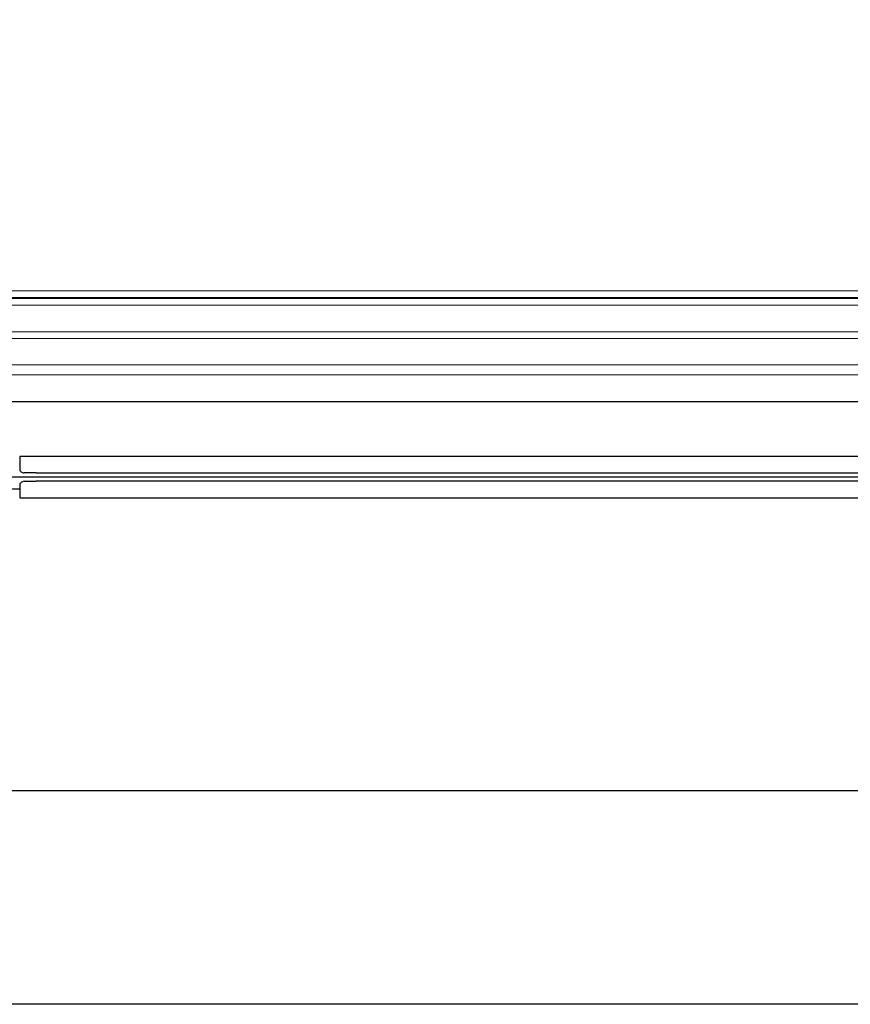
# Model space of a CAD drawing. Header units: inches. Extents: x 34737 to 291769, y 4926 to 74566.
# Tile 254 of 256: x 258424 to 258800, y 30810 to 31256. Entities that reach past the tile are written whole.
import ezdxf

# ---------------------------------------------------------------- set-up
doc = ezdxf.new("R2010")
doc.units = ezdxf.units.IN
doc.header["$LTSCALE"] = 300
for name, pattern in [('ACAD_ISO02W100', [15, 12, -3]), ('ACAD_ISO10W100', [18.5, 12, -3, 0.5, -3]), ('AM_DIN_G_W050', [13.75, 9.75, -1.5, 1, -1.5])]:
    doc.linetypes.add(name, pattern=pattern)
for name, color, linetype, lineweight in [('!_A_01_TENKÁ', 8, 'Continuous', 13), ('!_A_03_ČIARKOVANÁ', 41, 'ACAD_ISO02W100', 13), ('!_A_04_BODKOČIARKOVANÁ', 30, 'ACAD_ISO10W100', 13), ('_MB_szklo_0.15', 142, 'Continuous', 15), ('AM_7', 4, 'AM_DIN_G_W050', 25)]:
    doc.layers.add(name, color=color, linetype=linetype, lineweight=lineweight)
doc.layers.add('!_A_52_NOVÉ KCIE', color=7, linetype='Continuous', lineweight=13, true_color=0xa30000)

msp = doc.modelspace()

# ---------------------------------------------------------------- linework, layer by layer
at = {"layer": '!_A_01_TENKÁ', "color": 7, "lineweight": -3}
for p, q in [((258424.47, 31057.72), (258424.47, 31051.63)), ((258431.97, 31057.91), (258424.62, 31057.87)), ((261324.81, 31057.91), (258431.97, 31057.91)), ((258424.94, 31051.1), (258424.52, 31051.53)), ((258431.97, 31050.41), (258426.53, 31050.43)), ((258426.53, 31046.63), (258431.97, 31046.66)), ((258431.97, 31050.41), (261324.81, 31050.41)), ((261324.81, 31046.66), (258431.97, 31046.66)), ((258424.47, 31043.13), (258417.26, 31043.13)), ((258424.47, 31045.43), (258424.47, 31039.34)), ((258424.49, 31045.5), (258424.49, 31045.5)), ((258424.52, 31045.54), (258424.94, 31045.96)), ((258424.62, 31039.19), (258431.97, 31039.16)), ((258431.97, 31039.16), (261324.81, 31039.16))]:
    msp.add_line(p, q, dxfattribs=at)
for centre, radius, start, end in [((258424.62, 31057.72), 0.15, 90.3, 179.9995), ((258424.62, 31051.63), 0.15, 180, 224.85), ((258426.54, 31052.68), 2.25, 224.85, 269.7), ((258426.54, 31044.38), 2.25, 90.3, 135.15), ((258424.62, 31045.43), 0.15, 153.993, 180), ((258424.62, 31045.43), 0.15, 135.15, 151.6721), ((258424.62, 31039.34), 0.15, 180, 269.7)]:
    msp.add_arc(centre, radius, start, end, dxfattribs=at)
for points in [[(258424.94, 31051.11), (258424.94, 31051.11), (258424.94, 31051.1), (258424.94, 31051.1)], [(258424.94, 31045.95), (258424.94, 31045.96), (258424.94, 31045.96), (258424.94, 31045.96)]]:
    msp.add_open_spline(points, degree=3, dxfattribs=at)
at = {"layer": '!_A_03_ČIARKOVANÁ', "color": 7, "lineweight": -3}
msp.add_lwpolyline([(249296.38, 31082.78), (261523.63, 31082.78)], dxfattribs=at)
at = {"layer": '!_A_04_BODKOČIARKOVANÁ', "color": 7, "lineweight": -3}
msp.add_lwpolyline([(261699.88, 32828.78), (261699.88, 30906.53), (249285.13, 30906.53)], dxfattribs=at)
at = {"layer": '!_A_52_NOVÉ KCIE', "color": 7, "lineweight": -3}
msp.add_lwpolyline([(261771.8, 30809.93), (249557.28, 30809.93), (249405.73, 30961.47)], dxfattribs=at)
at = {"layer": '_MB_szklo_0.15'}
for points in [[(259094.38, 31129.88), (258405.88, 31129.88), (258405.88, 31132.88), (259094.38, 31132.88)], [(259094.38, 31129.31), (258405.88, 31129.31), (258405.88, 31129.88), (259094.38, 31129.88)], [(259094.38, 31126.31), (258405.88, 31126.31), (258405.88, 31129.31), (259094.38, 31129.31)], [(259094.38, 31111.31), (258405.88, 31111.31), (258405.88, 31114.31), (259094.38, 31114.31)], [(259094.38, 31094.81), (258405.88, 31094.81), (258405.88, 31099.31), (259094.38, 31099.31)]]:
    msp.add_lwpolyline(points, dxfattribs=at)
at = {"layer": 'AM_7', "color": 7, "lineweight": -3}
msp.add_line((261324.81, 31048.53), (258414.2, 31048.53), dxfattribs=at)

doc.saveas('drawing.dxf')
